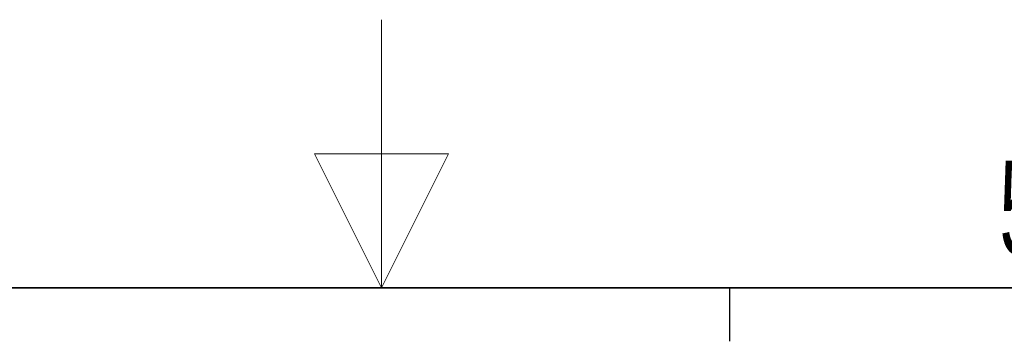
# Paper-space layout 'Blatt2' of a CAD drawing. Header units: millimetres. Extents: x 5 to 418, y 2 to 292.
# Tile 61 of 68: x 203 to 240, y 280 to 292. Entities that reach past the tile are written whole.
import ezdxf

# ---------------------------------------------------------------- set-up
doc = ezdxf.new("R2010")
doc.units = ezdxf.units.MM
doc.layers.add('SLD-0', color=7, linetype='Continuous')
doc.styles.add('SLDTEXTSTYLE1', font='TXT', dxfattribs={"width": 0.605})

psp = doc.layouts.new('Blatt2')

# ---------------------------------------------------------------- linework, layer by layer
at = {"layer": 'SLD-0', "lineweight": 18}
for p, q in [((217, 292.5), (217, 282.5)), ((219.5, 287.5), (214.5, 287.5)), ((214.5, 287.5), (217, 282.5)), ((217, 282.5), (219.5, 287.5))]:
    psp.add_line(p, q, dxfattribs=at)
at = {"layer": 'SLD-0', "lineweight": 35}
psp.add_line((408, 282.5), (26, 282.5), dxfattribs=at)
at = {"layer": 'SLD-0'}
psp.add_line((230, 280.5), (230, 282.5), dxfattribs=at)
psp.add_line((230, 280.5), (230, 282.5), dxfattribs=at)

# ---------------------------------------------------------------- texts
at = {"layer": 'SLD-0', "insert": (240.853, 287.243), "char_height": 3.5, "attachment_point": 2, "style": 'SLDTEXTSTYLE1'}
psp.add_mtext('5', dxfattribs=at)

doc.saveas('drawing.dxf')
